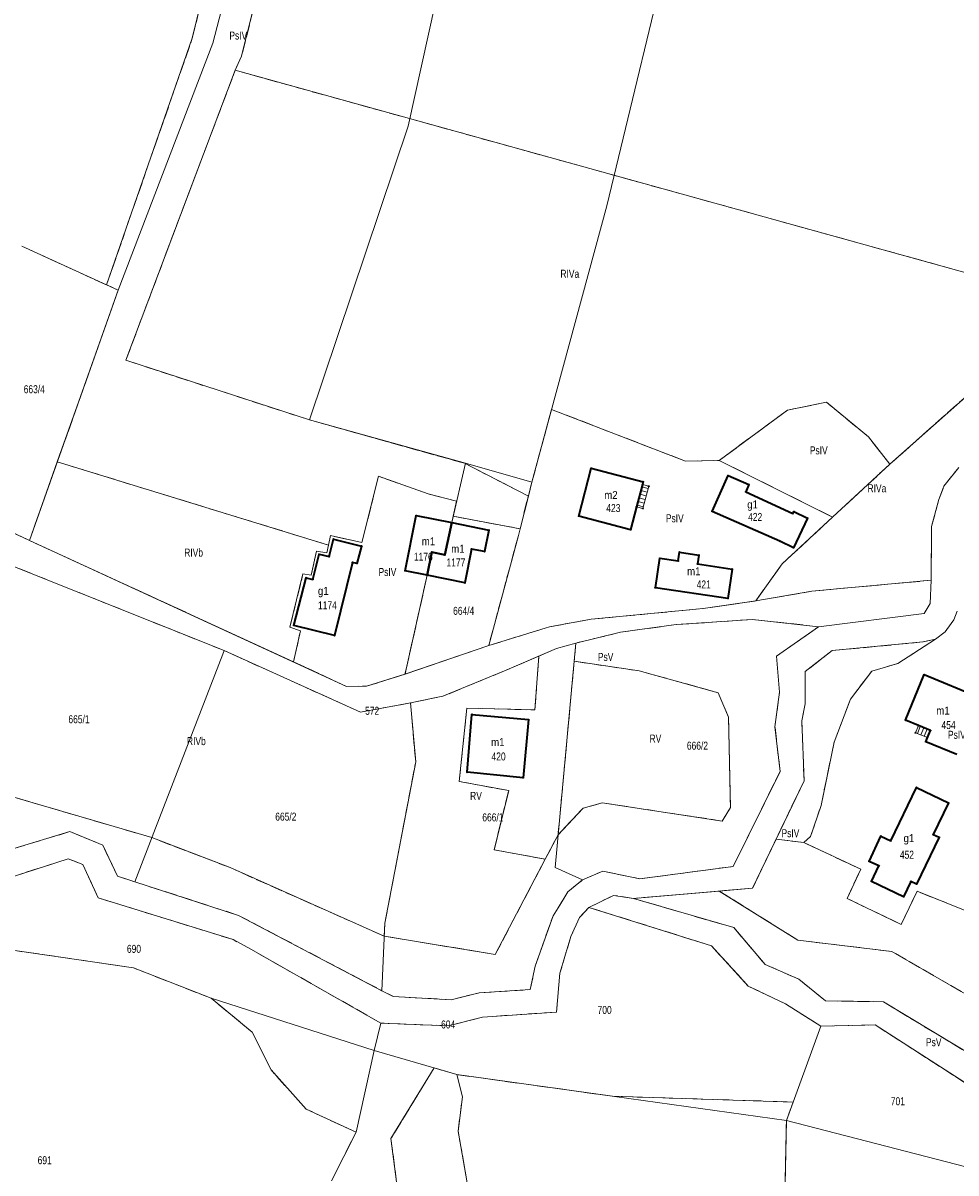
# Model space of a CAD drawing. Header units: metres. Extents: x 7496145 to 7500200, y 5498500 to 5502080.
# Tile 199 of 202: x 7499793 to 7499968, y 5501027 to 5501242. Entities that reach past the tile are written whole.
import ezdxf
from ezdxf.enums import TextEntityAlignment as Align

# ---------------------------------------------------------------- set-up
doc = ezdxf.new("R2010")
doc.units = ezdxf.units.M
doc.header["$MEASUREMENT"] = 0
for name, pattern in [('2.25_0.75', [3, 2.25, -0.75]), ('219-1000', [0]), ('egug-1000', [0])]:
    doc.linetypes.add(name, pattern=pattern)
doc.layers.get('0').update_dxf_attribs({"color": 2, "linetype": 'CONTINUOUS', "lineweight": 5})
for name, color, linetype in [('209-oznaczenie konturu klasyfikacyjnego', 7, 'CONTINUOUS'), ('211-numer działki ewidencyjnej', 7, 'CONTINUOUS'), ('217-kontur klasyfikacyjny', 7, 'CONTINUOUS'), ('218-kontur użytku gruntowego', 7, 'CONTINUOUS'), ('219-działka ewidencyjna', 7, 'CONTINUOUS'), ('312-budynek ewidencyjny', 7, 'CONTINUOUS'), ('312-oznaczenie budynku ewidencyjnego', 7, 'CONTINUOUS'), ('312-oznaczenie budynku ewidencyjnego-Atr117', 7, 'CONTINUOUS'), ('352-schody', 7, 'CONTINUOUS'), ('Punkt budynku', 7, 'CONTINUOUS')]:
    doc.layers.add(name, color=color, linetype=linetype)
doc.styles.get("Standard").update_dxf_attribs({"font": 'Working1250', "width": 0.75})

# ---------------------------------------------------------------- blocks, each defined once
blk = doc.blocks.new('PUNKTBUD')
at = {"color": 0}
blk.add_circle((0, 0), 0.09, dxfattribs=at)

msp = doc.modelspace()

# ---------------------------------------------------------------- linework, layer by layer
at = {"layer": '217-kontur klasyfikacyjny', "color": 3, "linetype": '2.25_0.75', "lineweight": 18, "flags": 128}
for points in [[(7499853.95, 5501314.59), (7499834.35, 5501235.99)], [(7499825.11, 5501239.37), (7499827.74, 5501250.15)], [(7499809.05, 5501193.17), (7499825.11, 5501239.37)], [(7499834.35, 5501235.99), (7499833.14, 5501233.37)], [(7499812.65, 5501179.03), (7499833.14, 5501233.37)], [(7499833.14, 5501233.37), (7499973.54, 5501194.48)], [(7499793.16, 5501200.41), (7499809.05, 5501193.17)], [(7499805.66, 5501176.44), (7499811.25, 5501192.17)], [(7499811.25, 5501192.17), (7499809.05, 5501193.17)], [(7499847.09, 5501167.84), (7499812.65, 5501179.03)], [(7499799.81, 5501159.99), (7499805.66, 5501176.44)], [(7499970.59, 5501172.64), (7499955.84, 5501159.56)], [(7499888.75, 5501156.21), (7499892.44, 5501169.82)], [(7499892.44, 5501169.82), (7499917.53, 5501160.12)], [(7499936.67, 5501169.7), (7499923.84, 5501160.25)], [(7499943.98, 5501171.15), (7499936.67, 5501169.7)], [(7499951.84, 5501164.66), (7499943.98, 5501171.15)], [(7499876.13, 5501159.72), (7499847.09, 5501167.84)], [(7499955.84, 5501159.56), (7499951.84, 5501164.66)], [(7499794.58, 5501145.28), (7499799.81, 5501159.99)], [(7499850.62, 5501144.39), (7499799.81, 5501159.99)], [(7499888.09, 5501153.58), (7499876.13, 5501159.72)], [(7499917.53, 5501160.12), (7499923.84, 5501160.25)], [(7499923.84, 5501160.25), (7499945.12, 5501149.63)], [(7499945.12, 5501149.63), (7499955.84, 5501159.56)], [(7499965.98, 5501155.45), (7499968.75, 5501158.96)], [(7499860.01, 5501157.28), (7499856.9, 5501144.89)], [(7499869.31, 5501154), (7499860.01, 5501157.28)], [(7499888.09, 5501153.58), (7499888.75, 5501156.21)], [(7499965, 5501152.93), (7499965.98, 5501155.45)], [(7499775.79, 5501154.14), (7499794.58, 5501145.28)], [(7499874.61, 5501152.63), (7499869.31, 5501154)], [(7499874, 5501149.8), (7499874.61, 5501152.63)], [(7499886.54, 5501147.45), (7499888.09, 5501153.58)], [(7499963.66, 5501147.9), (7499965, 5501152.93)], [(7499872.42, 5501142.55), (7499873.74, 5501148.6)], [(7499873.74, 5501148.6), (7499874, 5501149.8)], [(7499874, 5501149.8), (7499886.54, 5501147.45)], [(7499945.12, 5501149.63), (7499935.66, 5501140.86)], [(7499851.03, 5501146.16), (7499850.62, 5501144.39)], [(7499856.9, 5501144.89), (7499851.03, 5501146.16)], [(7499886.22, 5501146.19), (7499880.67, 5501125.56)], [(7499886.54, 5501147.45), (7499886.22, 5501146.19)], [(7499963.57, 5501137.8), (7499963.66, 5501147.9)], [(7499794.58, 5501145.28), (7499844.08, 5501122.49)], [(7499850.34, 5501142.95), (7499850.62, 5501144.39)], [(7499847.37, 5501138.73), (7499848.38, 5501143.24)], [(7499848.38, 5501143.24), (7499850.34, 5501142.95)], [(7499869.12, 5501138.74), (7499870.01, 5501143.07)], [(7499870.01, 5501143.07), (7499872.42, 5501142.55)], [(7499831.08, 5501124.62), (7499790.88, 5501140.7)], [(7499935.66, 5501140.86), (7499930.71, 5501133.94)], [(7499843.41, 5501129.01), (7499845.85, 5501138.98)], [(7499845.85, 5501138.98), (7499847.37, 5501138.73)], [(7499865.18, 5501121.11), (7499869.12, 5501138.74)], [(7499941.2, 5501135.75), (7499963.57, 5501137.8)], [(7499930.71, 5501133.94), (7499941.2, 5501135.75)], [(7499920.88, 5501132.5), (7499925.27, 5501133.14)], [(7499925.27, 5501133.14), (7499930.71, 5501133.94)], [(7499899.86, 5501130.48), (7499920.88, 5501132.5)], [(7499968.44, 5501132.02), (7499967.85, 5501130.36)], [(7499845.4, 5501128.35), (7499843.41, 5501129.01)], [(7499880.67, 5501125.56), (7499892.05, 5501129.07)], [(7499892.05, 5501129.07), (7499899.86, 5501130.48)], [(7499915.8, 5501129.48), (7499905.36, 5501128.06)], [(7499930.11, 5501130.46), (7499915.8, 5501129.48)], [(7499942.49, 5501129.1), (7499930.11, 5501130.46)], [(7499934.62, 5501123.58), (7499942.49, 5501129.1)], [(7499967.85, 5501130.36), (7499966.2, 5501128.16)], [(7499844.08, 5501122.49), (7499845.4, 5501128.35)], [(7499905.36, 5501128.06), (7499897.01, 5501126.03)], [(7499957.36, 5501122.23), (7499964.37, 5501126.74)], [(7499964.37, 5501126.74), (7499962.05, 5501126.23)], [(7499966.2, 5501128.16), (7499964.37, 5501126.74)], [(7499856.62, 5501113.09), (7499831.08, 5501124.62)], [(7499897.01, 5501126.03), (7499896.69, 5501122.61)], [(7499945.04, 5501124.61), (7499939.97, 5501120.72)], [(7499962.05, 5501126.23), (7499945.04, 5501124.61)], [(7499844.08, 5501122.49), (7499854.02, 5501117.92)], [(7499890.06, 5501123.58), (7499883.64, 5501120.81)], [(7499889.3, 5501113.49), (7499890.06, 5501123.58)], [(7499896.69, 5501122.61), (7499893.67, 5501090.12)], [(7499896.69, 5501122.61), (7499908.87, 5501120.82)], [(7499935.16, 5501116.84), (7499934.62, 5501123.58)], [(7499952.45, 5501120.76), (7499957.36, 5501122.23)], [(7499857.74, 5501117.93), (7499864.97, 5501120.17)], [(7499864.97, 5501120.17), (7499865.18, 5501121.11)], [(7499883.64, 5501120.81), (7499872.08, 5501116.07)], [(7499908.87, 5501120.82), (7499923.66, 5501116.73)], [(7499939.97, 5501120.72), (7499939.97, 5501114.66)], [(7499948.48, 5501115.54), (7499952.45, 5501120.76)], [(7499854.02, 5501117.92), (7499857.74, 5501117.93)], [(7499872.08, 5501116.07), (7499866.02, 5501114.81)], [(7499923.66, 5501116.73), (7499925.6, 5501112.16)], [(7499934.31, 5501110.34), (7499935.16, 5501116.84)], [(7499866.02, 5501114.81), (7499856.62, 5501113.09)], [(7499866.98, 5501103.79), (7499866.02, 5501114.81)], [(7499875.14, 5501100.1), (7499876.56, 5501113.86)], [(7499876.56, 5501113.86), (7499889.3, 5501113.49)], [(7499939.97, 5501114.66), (7499939.33, 5501111.45)], [(7499945.39, 5501107.48), (7499948.48, 5501115.54)], [(7499925.6, 5501112.16), (7499925.95, 5501095.23)], [(7499939.33, 5501111.45), (7499939.77, 5501100.22)], [(7499935.27, 5501101.99), (7499934.31, 5501110.34)], [(7499942.95, 5501095.56), (7499945.39, 5501107.48)], [(7499861.21, 5501073.51), (7499866.98, 5501103.79)], [(7499926.47, 5501084.16), (7499935.27, 5501101.99)], [(7499817.54, 5501089.57), (7499780.06, 5501100.54)], [(7499884.41, 5501098.38), (7499875.14, 5501100.1)], [(7499939.77, 5501100.22), (7499934.53, 5501089.3)], [(7499881.68, 5501087.28), (7499884.41, 5501098.38)], [(7499898.36, 5501095.07), (7499893.67, 5501090.12)], [(7499901.94, 5501096.1), (7499898.36, 5501095.07)], [(7499924.43, 5501092.67), (7499901.94, 5501096.1)], [(7499925.95, 5501095.23), (7499924.43, 5501092.67)], [(7499940.96, 5501089.79), (7499942.95, 5501095.56)], [(7499791.45, 5501087.47), (7499802.17, 5501090.69)], [(7499802.17, 5501090.69), (7499808.35, 5501088.14)], [(7499893.67, 5501090.12), (7499891.26, 5501085.53)], [(7499808.35, 5501088.14), (7499811.08, 5501082.35)], [(7499832.18, 5501083.94), (7499817.54, 5501089.57)], [(7499934.53, 5501089.3), (7499930.11, 5501080.1)], [(7499939.69, 5501088.65), (7499934.53, 5501089.3)], [(7499939.69, 5501088.65), (7499940.96, 5501089.79)], [(7499950.38, 5501083.64), (7499939.69, 5501088.65)], [(7499801.85, 5501085.6), (7499791.8, 5501082.36)], [(7499804.6, 5501084.52), (7499801.85, 5501085.6)], [(7499891.26, 5501085.53), (7499881.68, 5501087.28)], [(7499891.26, 5501085.53), (7499881.9, 5501067.67)], [(7499807.48, 5501078.29), (7499804.6, 5501084.52)], [(7499861.1, 5501071.09), (7499832.18, 5501083.94)], [(7499909.01, 5501081.84), (7499926.47, 5501084.16)], [(7499947.84, 5501078.16), (7499950.38, 5501083.64)], [(7499811.08, 5501082.35), (7499814.33, 5501081.3)], [(7499814.33, 5501081.3), (7499833.79, 5501075)], [(7499895.51, 5501079.42), (7499898.26, 5501081.64)], [(7499898.26, 5501081.64), (7499902.02, 5501083.27)], [(7499902.02, 5501083.27), (7499909.01, 5501081.84)], [(7499893.67, 5501076.44), (7499895.51, 5501079.42)], [(7499923.86, 5501079.56), (7499907.79, 5501078.17)], [(7499930.11, 5501080.1), (7499923.86, 5501079.56)], [(7499938.62, 5501070.34), (7499923.86, 5501079.56)], [(7499960.95, 5501079.51), (7499957.96, 5501073.3)], [(7499977.57, 5501072.87), (7499960.95, 5501079.51)], [(7499832.75, 5501070.46), (7499807.48, 5501078.29)], [(7499904.05, 5501078.75), (7499899.43, 5501076.5)], [(7499907.79, 5501078.17), (7499904.05, 5501078.75)], [(7499907.79, 5501078.17), (7499926.57, 5501072.7)], [(7499957.96, 5501073.3), (7499947.84, 5501078.16)], [(7499833.79, 5501075), (7499860.66, 5501060.88)], [(7499889.35, 5501065.49), (7499892.74, 5501074.93)], [(7499892.74, 5501074.93), (7499893.67, 5501076.44)], [(7499899.43, 5501076.5), (7499897.66, 5501074.59)], [(7499899.43, 5501076.5), (7499922.41, 5501069.29)], [(7499861.1, 5501071.09), (7499861.21, 5501073.51)], [(7499897.66, 5501074.59), (7499896.06, 5501071.02)], [(7499926.57, 5501072.7), (7499932.46, 5501065.82)], [(7499814.11, 5501065.16), (7499765.29, 5501072.28)], [(7499836.11, 5501068.64), (7499832.75, 5501070.46)], [(7499881.9, 5501067.67), (7499861.1, 5501071.09)], [(7499896.06, 5501071.02), (7499894.02, 5501064.19)], [(7499860.43, 5501054.81), (7499836.11, 5501068.64)], [(7499922.41, 5501069.29), (7499929.29, 5501061.76)], [(7499956.19, 5501068.23), (7499938.62, 5501070.34)], [(7499974.41, 5501057.72), (7499956.19, 5501068.23)], [(7499828.64, 5501059.46), (7499814.11, 5501065.16)], [(7499888.46, 5501061.09), (7499889.35, 5501065.49)], [(7499894.02, 5501064.19), (7499893.35, 5501056.87)], [(7499932.46, 5501065.82), (7499938.76, 5501063.03)], [(7499938.76, 5501063.03), (7499943.77, 5501058.99)], [(7499860.66, 5501060.88), (7499862.78, 5501059.8)], [(7499862.78, 5501059.8), (7499873.6, 5501059.19)], [(7499873.6, 5501059.19), (7499878.88, 5501060.45)], [(7499878.88, 5501060.45), (7499888.46, 5501061.09)], [(7499929.29, 5501061.76), (7499936.28, 5501058.4)], [(7499836.35, 5501053.13), (7499828.64, 5501059.46)], [(7499936.28, 5501058.4), (7499942.9, 5501054.23)], [(7499943.77, 5501058.99), (7499954.64, 5501058.79)], [(7499954.64, 5501058.79), (7499972.86, 5501047.77)], [(7499879.48, 5501055.94), (7499873.08, 5501054.3)], [(7499893.35, 5501056.87), (7499879.48, 5501055.94)], [(7499873.08, 5501054.3), (7499860.43, 5501054.81)], [(7499942.9, 5501054.23), (7499953.08, 5501054.48)], [(7499953.08, 5501054.48), (7499973.19, 5501041.53)], [(7499839.88, 5501046.03), (7499836.35, 5501053.13)], [(7499846.48, 5501038.68), (7499839.88, 5501046.03)], [(7499870.44, 5501046.4), (7499862.34, 5501033.18)], [(7499874.69, 5501045.17), (7499870.44, 5501046.4)], [(7499875.73, 5501041.01), (7499874.69, 5501045.17)], [(7499903.88, 5501041.09), (7499874.69, 5501045.17)], [(7499874.94, 5501034.54), (7499875.73, 5501041.01)], [(7499937.72, 5501040.02), (7499903.88, 5501041.09)], [(7499855.81, 5501034.38), (7499846.48, 5501038.68)], [(7499936.45, 5501036.54), (7499937.72, 5501040.02)], [(7499936.19, 5501024.56), (7499936.45, 5501036.54)], [(7499851.22, 5501025.22), (7499855.81, 5501034.38)], [(7499876.63, 5501024.86), (7499874.94, 5501034.54)], [(7499862.34, 5501033.18), (7499865.64, 5501007.86)]]:
    msp.add_lwpolyline(points, dxfattribs=at)
at = {"layer": '218-kontur użytku gruntowego', "color": 3, "linetype": 'egug-1000', "lineweight": 18, "flags": 128}
for points in [[(7499853.95, 5501314.59), (7499834.35, 5501235.99)], [(7499825.11, 5501239.37), (7499827.74, 5501250.15)], [(7499809.05, 5501193.17), (7499825.11, 5501239.37)], [(7499834.35, 5501235.99), (7499833.14, 5501233.37)], [(7499812.65, 5501179.03), (7499833.14, 5501233.37)], [(7499833.14, 5501233.37), (7499973.54, 5501194.48)], [(7499793.16, 5501200.41), (7499809.05, 5501193.17)], [(7499805.66, 5501176.44), (7499811.25, 5501192.17)], [(7499811.25, 5501192.17), (7499809.05, 5501193.17)], [(7499847.09, 5501167.84), (7499812.65, 5501179.03)], [(7499799.81, 5501159.99), (7499805.66, 5501176.44)], [(7499970.59, 5501172.64), (7499955.84, 5501159.56)], [(7499888.75, 5501156.21), (7499892.44, 5501169.82)], [(7499892.44, 5501169.82), (7499917.53, 5501160.12)], [(7499936.67, 5501169.7), (7499923.84, 5501160.25)], [(7499943.98, 5501171.15), (7499936.67, 5501169.7)], [(7499951.84, 5501164.66), (7499943.98, 5501171.15)], [(7499876.13, 5501159.72), (7499847.09, 5501167.84)], [(7499955.84, 5501159.56), (7499951.84, 5501164.66)], [(7499794.58, 5501145.28), (7499799.81, 5501159.99)], [(7499850.62, 5501144.39), (7499799.81, 5501159.99)], [(7499888.09, 5501153.58), (7499876.13, 5501159.72)], [(7499917.53, 5501160.12), (7499923.84, 5501160.25)], [(7499923.84, 5501160.25), (7499945.12, 5501149.63)], [(7499945.12, 5501149.63), (7499955.84, 5501159.56)], [(7499965.98, 5501155.45), (7499968.75, 5501158.96)], [(7499860.01, 5501157.28), (7499856.9, 5501144.89)], [(7499869.31, 5501154), (7499860.01, 5501157.28)], [(7499888.09, 5501153.58), (7499888.75, 5501156.21)], [(7499965, 5501152.93), (7499965.98, 5501155.45)], [(7499775.79, 5501154.14), (7499794.58, 5501145.28)], [(7499874.61, 5501152.63), (7499869.31, 5501154)], [(7499874, 5501149.8), (7499874.61, 5501152.63)], [(7499886.54, 5501147.45), (7499888.09, 5501153.58)], [(7499963.66, 5501147.9), (7499965, 5501152.93)], [(7499872.42, 5501142.55), (7499873.74, 5501148.6)], [(7499873.74, 5501148.6), (7499874, 5501149.8)], [(7499874, 5501149.8), (7499886.54, 5501147.45)], [(7499945.12, 5501149.63), (7499935.66, 5501140.86)], [(7499851.03, 5501146.16), (7499850.62, 5501144.39)], [(7499856.9, 5501144.89), (7499851.03, 5501146.16)], [(7499880.67, 5501125.56), (7499886.22, 5501146.19)], [(7499886.22, 5501146.19), (7499886.54, 5501147.45)], [(7499963.57, 5501137.8), (7499963.66, 5501147.9)], [(7499794.58, 5501145.28), (7499844.08, 5501122.49)], [(7499850.34, 5501142.95), (7499850.62, 5501144.39)], [(7499847.37, 5501138.73), (7499848.38, 5501143.24)], [(7499848.38, 5501143.24), (7499850.34, 5501142.95)], [(7499869.12, 5501138.74), (7499870.01, 5501143.07)], [(7499870.01, 5501143.07), (7499872.42, 5501142.55)], [(7499831.08, 5501124.62), (7499790.88, 5501140.7)], [(7499935.66, 5501140.86), (7499930.71, 5501133.94)], [(7499843.41, 5501129.01), (7499845.85, 5501138.98)], [(7499845.85, 5501138.98), (7499847.37, 5501138.73)], [(7499865.18, 5501121.11), (7499869.12, 5501138.74)], [(7499941.2, 5501135.75), (7499963.57, 5501137.8)], [(7499963.57, 5501137.8), (7499963.41, 5501133.47)], [(7499930.71, 5501133.94), (7499941.2, 5501135.75)], [(7499920.88, 5501132.5), (7499925.27, 5501133.14)], [(7499925.27, 5501133.14), (7499930.71, 5501133.94)], [(7499963.41, 5501133.47), (7499962.25, 5501131.59)], [(7499899.86, 5501130.48), (7499920.88, 5501132.5)], [(7499962.25, 5501131.59), (7499942.49, 5501129.1)], [(7499968.44, 5501132.02), (7499967.85, 5501130.36)], [(7499845.4, 5501128.35), (7499843.41, 5501129.01)], [(7499880.67, 5501125.56), (7499892.05, 5501129.07)], [(7499892.05, 5501129.07), (7499899.86, 5501130.48)], [(7499915.8, 5501129.48), (7499905.36, 5501128.06)], [(7499930.11, 5501130.46), (7499915.8, 5501129.48)], [(7499942.49, 5501129.1), (7499930.11, 5501130.46)], [(7499934.62, 5501123.58), (7499942.49, 5501129.1)], [(7499967.85, 5501130.36), (7499966.2, 5501128.16)], [(7499844.08, 5501122.49), (7499845.4, 5501128.35)], [(7499905.36, 5501128.06), (7499897.01, 5501126.03)], [(7499957.36, 5501122.23), (7499964.37, 5501126.74)], [(7499964.37, 5501126.74), (7499962.05, 5501126.23)], [(7499966.2, 5501128.16), (7499964.37, 5501126.74)], [(7499856.62, 5501113.09), (7499831.08, 5501124.62)], [(7499864.97, 5501120.17), (7499880.67, 5501125.56)], [(7499893.36, 5501125), (7499890.06, 5501123.58)], [(7499897.01, 5501126.03), (7499893.36, 5501125)], [(7499897.01, 5501126.03), (7499896.69, 5501122.61)], [(7499945.04, 5501124.61), (7499939.97, 5501120.72)], [(7499962.05, 5501126.23), (7499945.04, 5501124.61)], [(7499844.08, 5501122.49), (7499854.02, 5501117.92)], [(7499890.06, 5501123.58), (7499883.64, 5501120.81)], [(7499889.3, 5501113.49), (7499890.06, 5501123.58)], [(7499893.67, 5501090.12), (7499896.69, 5501122.61)], [(7499896.69, 5501122.61), (7499908.87, 5501120.82)], [(7499935.16, 5501116.84), (7499934.62, 5501123.58)], [(7499952.45, 5501120.76), (7499957.36, 5501122.23)], [(7499857.74, 5501117.93), (7499864.97, 5501120.17)], [(7499864.97, 5501120.17), (7499865.18, 5501121.11)], [(7499883.64, 5501120.81), (7499872.08, 5501116.07)], [(7499908.87, 5501120.82), (7499923.66, 5501116.73)], [(7499939.97, 5501120.72), (7499939.97, 5501114.66)], [(7499948.48, 5501115.54), (7499952.45, 5501120.76)], [(7499854.02, 5501117.92), (7499857.74, 5501117.93)], [(7499872.08, 5501116.07), (7499866.02, 5501114.81)], [(7499923.66, 5501116.73), (7499925.6, 5501112.16)], [(7499934.31, 5501110.34), (7499935.16, 5501116.84)], [(7499866.02, 5501114.81), (7499856.62, 5501113.09)], [(7499866.98, 5501103.79), (7499866.02, 5501114.81)], [(7499875.14, 5501100.1), (7499876.56, 5501113.86)], [(7499876.56, 5501113.86), (7499889.3, 5501113.49)], [(7499939.97, 5501114.66), (7499939.33, 5501111.45)], [(7499945.39, 5501107.48), (7499948.48, 5501115.54)], [(7499925.6, 5501112.16), (7499925.95, 5501095.23)], [(7499939.33, 5501111.45), (7499939.77, 5501100.22)], [(7499935.27, 5501101.99), (7499934.31, 5501110.34)], [(7499942.95, 5501095.56), (7499945.39, 5501107.48)], [(7499861.21, 5501073.51), (7499866.98, 5501103.79)], [(7499926.47, 5501084.16), (7499935.27, 5501101.99)], [(7499817.54, 5501089.57), (7499780.06, 5501100.54)], [(7499884.41, 5501098.38), (7499875.14, 5501100.1)], [(7499939.77, 5501100.22), (7499934.53, 5501089.3)], [(7499881.68, 5501087.28), (7499884.41, 5501098.38)], [(7499898.36, 5501095.07), (7499893.67, 5501090.12)], [(7499901.94, 5501096.1), (7499898.36, 5501095.07)], [(7499924.43, 5501092.67), (7499901.94, 5501096.1)], [(7499925.95, 5501095.23), (7499924.43, 5501092.67)], [(7499940.96, 5501089.79), (7499942.95, 5501095.56)], [(7499791.45, 5501087.47), (7499802.17, 5501090.69)], [(7499802.17, 5501090.69), (7499808.35, 5501088.14)], [(7499893.67, 5501090.12), (7499891.26, 5501085.53)], [(7499808.35, 5501088.14), (7499811.08, 5501082.35)], [(7499832.18, 5501083.94), (7499817.54, 5501089.57)], [(7499934.53, 5501089.3), (7499930.11, 5501080.1)], [(7499939.69, 5501088.65), (7499934.53, 5501089.3)], [(7499939.69, 5501088.65), (7499940.96, 5501089.79)], [(7499950.38, 5501083.64), (7499939.69, 5501088.65)], [(7499791.8, 5501082.36), (7499801.85, 5501085.6)], [(7499801.85, 5501085.6), (7499804.6, 5501084.52)], [(7499891.26, 5501085.53), (7499881.68, 5501087.28)], [(7499891.26, 5501085.53), (7499881.9, 5501067.67)], [(7499804.6, 5501084.52), (7499807.48, 5501078.29)], [(7499861.1, 5501071.09), (7499832.18, 5501083.94)], [(7499909.01, 5501081.84), (7499926.47, 5501084.16)], [(7499947.84, 5501078.16), (7499950.38, 5501083.64)], [(7499811.08, 5501082.35), (7499814.33, 5501081.3)], [(7499814.33, 5501081.3), (7499833.79, 5501075)], [(7499895.51, 5501079.42), (7499898.26, 5501081.64)], [(7499898.26, 5501081.64), (7499902.02, 5501083.27)], [(7499902.02, 5501083.27), (7499909.01, 5501081.84)], [(7499893.67, 5501076.44), (7499895.51, 5501079.42)], [(7499923.86, 5501079.56), (7499907.79, 5501078.17)], [(7499930.11, 5501080.1), (7499923.86, 5501079.56)], [(7499938.62, 5501070.34), (7499923.86, 5501079.56)], [(7499960.95, 5501079.51), (7499957.96, 5501073.3)], [(7499977.57, 5501072.87), (7499960.95, 5501079.51)], [(7499807.48, 5501078.29), (7499832.75, 5501070.46)], [(7499904.05, 5501078.75), (7499899.43, 5501076.5)], [(7499907.79, 5501078.17), (7499904.05, 5501078.75)], [(7499907.79, 5501078.17), (7499926.57, 5501072.7)], [(7499957.96, 5501073.3), (7499947.84, 5501078.16)], [(7499833.79, 5501075), (7499860.66, 5501060.88)], [(7499889.35, 5501065.49), (7499892.74, 5501074.93)], [(7499892.74, 5501074.93), (7499893.67, 5501076.44)], [(7499897.66, 5501074.59), (7499899.43, 5501076.5)], [(7499899.43, 5501076.5), (7499922.41, 5501069.29)], [(7499861.1, 5501071.09), (7499861.21, 5501073.51)], [(7499896.06, 5501071.02), (7499897.66, 5501074.59)], [(7499926.57, 5501072.7), (7499932.46, 5501065.82)], [(7499814.11, 5501065.16), (7499765.29, 5501072.28)], [(7499832.75, 5501070.46), (7499836.11, 5501068.64)], [(7499881.9, 5501067.67), (7499861.1, 5501071.09)], [(7499894.02, 5501064.19), (7499896.06, 5501071.02)], [(7499836.11, 5501068.64), (7499860.43, 5501054.81)], [(7499922.41, 5501069.29), (7499929.29, 5501061.76)], [(7499956.19, 5501068.23), (7499938.62, 5501070.34)], [(7499974.41, 5501057.72), (7499956.19, 5501068.23)], [(7499828.64, 5501059.46), (7499814.11, 5501065.16)], [(7499888.46, 5501061.09), (7499889.35, 5501065.49)], [(7499893.35, 5501056.87), (7499894.02, 5501064.19)], [(7499932.46, 5501065.82), (7499938.76, 5501063.03)], [(7499938.76, 5501063.03), (7499943.77, 5501058.99)], [(7499860.66, 5501060.88), (7499862.78, 5501059.8)], [(7499862.78, 5501059.8), (7499873.6, 5501059.19)], [(7499873.6, 5501059.19), (7499878.88, 5501060.45)], [(7499878.88, 5501060.45), (7499888.46, 5501061.09)], [(7499929.29, 5501061.76), (7499936.28, 5501058.4)], [(7499836.35, 5501053.13), (7499828.64, 5501059.46)], [(7499936.28, 5501058.4), (7499942.9, 5501054.23)], [(7499943.77, 5501058.99), (7499954.64, 5501058.79)], [(7499954.64, 5501058.79), (7499972.86, 5501047.77)], [(7499873.08, 5501054.3), (7499879.48, 5501055.94)], [(7499879.48, 5501055.94), (7499893.35, 5501056.87)], [(7499860.43, 5501054.81), (7499873.08, 5501054.3)], [(7499942.9, 5501054.23), (7499953.08, 5501054.48)], [(7499953.08, 5501054.48), (7499973.19, 5501041.53)], [(7499839.88, 5501046.03), (7499836.35, 5501053.13)], [(7499846.48, 5501038.68), (7499839.88, 5501046.03)], [(7499870.44, 5501046.4), (7499862.34, 5501033.18)], [(7499874.69, 5501045.17), (7499870.44, 5501046.4)], [(7499875.73, 5501041.01), (7499874.69, 5501045.17)], [(7499903.88, 5501041.09), (7499874.69, 5501045.17)], [(7499874.94, 5501034.54), (7499875.73, 5501041.01)], [(7499937.72, 5501040.02), (7499903.88, 5501041.09)], [(7499855.81, 5501034.38), (7499846.48, 5501038.68)], [(7499936.45, 5501036.54), (7499937.72, 5501040.02)], [(7499936.19, 5501024.56), (7499936.45, 5501036.54)], [(7499851.22, 5501025.22), (7499855.81, 5501034.38)], [(7499876.63, 5501024.86), (7499874.94, 5501034.54)], [(7499862.34, 5501033.18), (7499865.64, 5501007.86)]]:
    msp.add_lwpolyline(points, dxfattribs=at)
at = {"layer": '219-działka ewidencyjna', "color": 3, "linetype": '219-1000', "lineweight": 18, "flags": 128}
for points in [[(7499828.97, 5501238.45), (7499856.91, 5501345.83)], [(7499865.58, 5501222.92), (7499890.81, 5501337.16)], [(7499916, 5501262.62), (7499902.83, 5501207.96)], [(7499811.25, 5501192.17), (7499828.97, 5501238.45)], [(7499847.09, 5501167.84), (7499865.58, 5501222.92)], [(7499888.75, 5501156.21), (7499902.83, 5501207.96)], [(7499793.16, 5501200.41), (7499811.25, 5501192.17)], [(7499794.58, 5501145.28), (7499811.25, 5501192.17)], [(7499847.09, 5501167.84), (7499876.29, 5501159.74)], [(7499873.74, 5501148.6), (7499876.29, 5501159.74)], [(7499876.29, 5501159.74), (7499888.75, 5501156.21)], [(7499965.98, 5501155.45), (7499968.75, 5501158.96)], [(7499886.22, 5501146.19), (7499888.75, 5501156.21)], [(7499965, 5501152.93), (7499965.98, 5501155.45)], [(7499775.79, 5501154.14), (7499794.58, 5501145.28)], [(7499963.66, 5501147.9), (7499965, 5501152.93)], [(7499872.42, 5501142.55), (7499873.74, 5501148.6)], [(7499880.67, 5501125.56), (7499886.22, 5501146.19)], [(7499963.66, 5501147.9), (7499963.57, 5501137.8)], [(7499794.58, 5501145.28), (7499854.02, 5501117.92)], [(7499869.12, 5501138.74), (7499870.01, 5501143.07)], [(7499870.01, 5501143.07), (7499872.42, 5501142.55)], [(7499790.88, 5501140.7), (7499831.08, 5501124.62)], [(7499869.12, 5501138.74), (7499865.19, 5501121.12)], [(7499941.2, 5501135.75), (7499963.57, 5501137.8)], [(7499963.41, 5501133.47), (7499963.57, 5501137.8)], [(7499930.71, 5501133.94), (7499941.2, 5501135.75)], [(7499920.88, 5501132.5), (7499930.71, 5501133.94)], [(7499962.25, 5501131.59), (7499963.41, 5501133.47)], [(7499920.88, 5501132.5), (7499899.86, 5501130.48)], [(7499962.25, 5501131.59), (7499942.49, 5501129.1)], [(7499967.85, 5501130.36), (7499968.44, 5501132.02)], [(7499892.05, 5501129.07), (7499880.67, 5501125.56)], [(7499892.05, 5501129.07), (7499899.86, 5501130.48)], [(7499905.36, 5501128.06), (7499915.8, 5501129.48)], [(7499915.8, 5501129.48), (7499930.11, 5501130.46)], [(7499930.11, 5501130.46), (7499942.49, 5501129.1)], [(7499934.62, 5501123.58), (7499942.49, 5501129.1)], [(7499966.2, 5501128.16), (7499967.85, 5501130.36)], [(7499905.36, 5501128.06), (7499897.01, 5501126.03)], [(7499962.05, 5501126.23), (7499964.37, 5501126.74)], [(7499964.37, 5501126.74), (7499966.2, 5501128.16)], [(7499830.82, 5501123.93), (7499831.08, 5501124.62)], [(7499831.08, 5501124.62), (7499856.62, 5501113.09)], [(7499864.98, 5501120.19), (7499880.67, 5501125.56)], [(7499883.64, 5501120.81), (7499893.36, 5501125)], [(7499893.1, 5501083.96), (7499897.01, 5501126.03)], [(7499893.36, 5501125), (7499897.01, 5501126.03)], [(7499939.97, 5501120.72), (7499945.04, 5501124.61)], [(7499962.05, 5501126.23), (7499945.04, 5501124.61)], [(7499818.21, 5501091.31), (7499830.82, 5501123.93)], [(7499934.62, 5501123.58), (7499935.16, 5501116.84)], [(7499857.74, 5501117.93), (7499864.98, 5501120.19)], [(7499864.98, 5501120.19), (7499865.19, 5501121.12)], [(7499872.08, 5501116.07), (7499883.64, 5501120.81)], [(7499939.97, 5501114.66), (7499939.97, 5501120.72)], [(7499854.02, 5501117.92), (7499857.74, 5501117.93)], [(7499866.02, 5501114.81), (7499872.08, 5501116.07)], [(7499935.16, 5501116.84), (7499934.31, 5501110.34)], [(7499856.62, 5501113.09), (7499866.02, 5501114.81)], [(7499866.02, 5501114.81), (7499866.98, 5501103.79)], [(7499939.33, 5501111.45), (7499939.97, 5501114.66)], [(7499939.33, 5501111.45), (7499939.77, 5501100.22)], [(7499935.27, 5501101.99), (7499934.31, 5501110.34)], [(7499861.21, 5501073.51), (7499866.98, 5501103.79)], [(7499935.27, 5501101.99), (7499926.47, 5501084.16)], [(7499930.11, 5501080.1), (7499939.77, 5501100.22)], [(7499791.45, 5501087.47), (7499802.17, 5501090.69)], [(7499802.17, 5501090.69), (7499808.35, 5501088.14)], [(7499814.33, 5501081.3), (7499818.21, 5501091.31)], [(7499808.35, 5501088.14), (7499811.08, 5501082.35)], [(7499791.8, 5501082.36), (7499801.85, 5501085.6)], [(7499801.85, 5501085.6), (7499804.6, 5501084.52)], [(7499804.6, 5501084.52), (7499807.48, 5501078.29)], [(7499898.26, 5501081.64), (7499893.1, 5501083.96)], [(7499909.01, 5501081.84), (7499926.47, 5501084.16)], [(7499811.08, 5501082.35), (7499814.33, 5501081.3)], [(7499814.33, 5501081.3), (7499833.79, 5501075)], [(7499895.51, 5501079.42), (7499898.26, 5501081.64)], [(7499898.26, 5501081.64), (7499902.02, 5501083.27)], [(7499902.02, 5501083.27), (7499909.01, 5501081.84)], [(7499893.67, 5501076.44), (7499895.51, 5501079.42)], [(7499907.79, 5501078.17), (7499930.11, 5501080.1)], [(7499807.48, 5501078.29), (7499832.75, 5501070.46)], [(7499904.05, 5501078.75), (7499899.43, 5501076.5)], [(7499904.05, 5501078.75), (7499907.79, 5501078.17)], [(7499907.79, 5501078.17), (7499926.57, 5501072.7)], [(7499833.79, 5501075), (7499860.66, 5501060.88)], [(7499889.35, 5501065.49), (7499892.74, 5501074.93)], [(7499892.74, 5501074.93), (7499893.67, 5501076.44)], [(7499897.66, 5501074.59), (7499899.43, 5501076.5)], [(7499899.43, 5501076.5), (7499922.41, 5501069.29)], [(7499860.66, 5501060.88), (7499861.21, 5501073.51)], [(7499896.06, 5501071.02), (7499897.66, 5501074.59)], [(7499926.57, 5501072.7), (7499932.46, 5501065.82)], [(7499765.29, 5501072.28), (7499814.11, 5501065.16)], [(7499832.75, 5501070.46), (7499836.11, 5501068.64)], [(7499894.02, 5501064.19), (7499896.06, 5501071.02)], [(7499836.11, 5501068.64), (7499860.43, 5501054.81)], [(7499929.29, 5501061.76), (7499922.41, 5501069.29)], [(7499814.11, 5501065.16), (7499828.64, 5501059.46)], [(7499888.46, 5501061.09), (7499889.35, 5501065.49)], [(7499893.35, 5501056.87), (7499894.02, 5501064.19)], [(7499932.46, 5501065.82), (7499938.76, 5501063.03)], [(7499938.76, 5501063.03), (7499943.77, 5501058.99)], [(7499862.78, 5501059.8), (7499860.66, 5501060.88)], [(7499862.78, 5501059.8), (7499873.6, 5501059.19)], [(7499873.6, 5501059.19), (7499878.88, 5501060.45)], [(7499878.88, 5501060.45), (7499888.46, 5501061.09)], [(7499929.29, 5501061.76), (7499936.28, 5501058.4)], [(7499828.64, 5501059.46), (7499859.21, 5501049.66)], [(7499936.28, 5501058.4), (7499942.9, 5501054.23)], [(7499943.77, 5501058.99), (7499954.64, 5501058.79)], [(7499954.64, 5501058.79), (7499972.86, 5501047.77)], [(7499873.08, 5501054.3), (7499879.48, 5501055.94)], [(7499879.48, 5501055.94), (7499893.35, 5501056.87)], [(7499859.21, 5501049.66), (7499860.43, 5501054.81)], [(7499873.08, 5501054.3), (7499860.43, 5501054.81)], [(7499936.45, 5501036.54), (7499942.9, 5501054.23)], [(7499953.08, 5501054.48), (7499942.9, 5501054.23)], [(7499953.08, 5501054.48), (7499973.19, 5501041.53)], [(7499855.81, 5501034.38), (7499859.21, 5501049.66)], [(7499859.21, 5501049.66), (7499874.69, 5501045.17)], [(7499874.69, 5501045.17), (7499936.45, 5501036.54)], [(7499936.19, 5501024.56), (7499936.45, 5501036.54)], [(7499972.04, 5501027.34), (7499936.45, 5501036.54)], [(7499855.81, 5501034.38), (7499851.22, 5501025.22)]]:
    msp.add_lwpolyline(points, dxfattribs=at)
at = {"layer": '312-budynek ewidencyjny', "color": 7, "linetype": 'Continuous', "lineweight": 35, "flags": 128}
for points in [[(7499897.53, 5501149.84), (7499899.88, 5501158.8)], [(7499899.88, 5501158.8), (7499909.6, 5501156.25)], [(7499922.55, 5501150.7), (7499925.51, 5501157.41)], [(7499925.51, 5501157.41), (7499929.44, 5501155.72)], [(7499909.46, 5501155.72), (7499908.37, 5501151.56)], [(7499909.6, 5501156.25), (7499909.46, 5501155.72)], [(7499929.44, 5501155.72), (7499928.85, 5501154.38)], [(7499928.85, 5501154.38), (7499937.67, 5501150.29)], [(7499908.37, 5501151.56), (7499907.24, 5501147.25)], [(7499935.2, 5501145.1), (7499922.55, 5501150.7)], [(7499937.67, 5501150.29), (7499937.87, 5501150.67)], [(7499937.87, 5501150.67), (7499940.43, 5501149.46)], [(7499864.99, 5501139.57), (7499867.09, 5501149.93)], [(7499867.09, 5501149.93), (7499873.74, 5501148.6)], [(7499873.74, 5501148.6), (7499872.42, 5501142.55)], [(7499872.42, 5501142.55), (7499873.74, 5501148.6)], [(7499873.74, 5501148.6), (7499880.66, 5501147.2)], [(7499907.24, 5501147.25), (7499897.53, 5501149.84)], [(7499940.43, 5501149.46), (7499937.77, 5501143.88)], [(7499880.66, 5501147.2), (7499879.86, 5501143.18)], [(7499850.77, 5501142.23), (7499851.57, 5501145.53)], [(7499851.57, 5501145.53), (7499856.84, 5501144.22)], [(7499856.84, 5501144.22), (7499855.96, 5501140.96)], [(7499937.77, 5501143.88), (7499935.2, 5501145.1)], [(7499847.68, 5501137.94), (7499848.87, 5501142.67)], [(7499848.87, 5501142.67), (7499850.77, 5501142.23)], [(7499870.01, 5501143.07), (7499869.12, 5501138.74)], [(7499869.12, 5501138.74), (7499870.01, 5501143.07)], [(7499872.42, 5501142.55), (7499870.01, 5501143.07)], [(7499870.01, 5501143.07), (7499872.42, 5501142.55)], [(7499877.44, 5501143.64), (7499876.18, 5501137.3)], [(7499879.86, 5501143.18), (7499877.44, 5501143.64)], [(7499911.89, 5501136.39), (7499912.73, 5501141.93)], [(7499912.73, 5501141.93), (7499916.15, 5501141.41)], [(7499916.15, 5501141.41), (7499916.41, 5501143.07)], [(7499916.41, 5501143.07), (7499920.02, 5501142.53)], [(7499920.02, 5501142.53), (7499919.77, 5501140.87)], [(7499855.16, 5501141.15), (7499851.75, 5501127.44)], [(7499855.96, 5501140.96), (7499855.16, 5501141.15)], [(7499869.12, 5501138.74), (7499864.99, 5501139.57)], [(7499919.77, 5501140.87), (7499926.3, 5501139.9)], [(7499926.3, 5501139.9), (7499925.48, 5501134.38)], [(7499844.15, 5501129.33), (7499846.44, 5501138.27)], [(7499846.44, 5501138.27), (7499847.68, 5501137.94)], [(7499876.18, 5501137.3), (7499869.12, 5501138.74)], [(7499925.48, 5501134.38), (7499911.89, 5501136.39)], [(7499851.75, 5501127.44), (7499844.15, 5501129.33)], [(7499958.76, 5501111.56), (7499962.27, 5501120.11)], [(7499962.27, 5501120.11), (7499972.81, 5501115.78)], [(7499876.61, 5501101.81), (7499877.53, 5501112.66)], [(7499877.53, 5501112.66), (7499888.12, 5501111.68)], [(7499888.12, 5501111.68), (7499887.1, 5501100.77)], [(7499961.22, 5501110.55), (7499958.76, 5501111.56)], [(7499963.44, 5501109.64), (7499961.22, 5501110.55)], [(7499962.9, 5501108.31), (7499963.44, 5501109.64)], [(7499962.6, 5501107.54), (7499962.9, 5501108.31)], [(7499968.4, 5501105.12), (7499962.6, 5501107.54)], [(7499887.1, 5501100.77), (7499876.61, 5501101.81)], [(7499956.04, 5501088.97), (7499960.82, 5501098.97)], [(7499960.82, 5501098.97), (7499966.83, 5501096.09)], [(7499966.83, 5501096.09), (7499963.93, 5501090.18)], [(7499951.98, 5501085.12), (7499954.17, 5501089.86)], [(7499954.17, 5501089.86), (7499956.04, 5501088.97)], [(7499963.93, 5501090.18), (7499965.05, 5501089.64)], [(7499965.05, 5501089.64), (7499960.85, 5501080.87)], [(7499953.79, 5501084.25), (7499951.98, 5501085.12)], [(7499952.4, 5501081.35), (7499953.79, 5501084.25)], [(7499958.41, 5501078.47), (7499952.4, 5501081.35)], [(7499959.8, 5501081.37), (7499958.41, 5501078.47)], [(7499960.85, 5501080.87), (7499959.8, 5501081.37)]]:
    msp.add_lwpolyline(points, dxfattribs=at)
at = {"layer": '352-schody', "color": 7, "linetype": 'Continuous', "lineweight": 18, "flags": 128}
for points in [[(7499908.37, 5501151.56), (7499909.46, 5501155.72), (7499910.64, 5501155.41), (7499909.55, 5501151.25)], [(7499908.37, 5501151.56), (7499909.46, 5501155.72), (7499910.64, 5501155.41), (7499909.55, 5501151.25)], [(7499961.22, 5501110.55), (7499963.44, 5501109.64), (7499962.9, 5501108.31), (7499960.63, 5501109.23)], [(7499961.22, 5501110.55), (7499963.44, 5501109.64), (7499962.9, 5501108.31), (7499960.63, 5501109.23)]]:
    msp.add_lwpolyline(points, close=True, dxfattribs=at)
for points in [[(7499910.35, 5501154.3), (7499909.17, 5501154.61)], [(7499910.53, 5501154.97), (7499909.35, 5501155.28)], [(7499909.82, 5501152.27), (7499908.64, 5501152.58)], [(7499909.99, 5501152.94), (7499908.81, 5501153.25)], [(7499910.17, 5501153.62), (7499908.99, 5501153.93)], [(7499909.64, 5501151.59), (7499908.46, 5501151.9)], [(7499961, 5501109.08), (7499961.54, 5501110.42)], [(7499961.64, 5501108.82), (7499962.19, 5501110.15)], [(7499962.29, 5501108.56), (7499962.84, 5501109.89)]]:
    msp.add_lwpolyline(points, dxfattribs=at)

# ---------------------------------------------------------------- block references
at = {"layer": 'Punkt budynku', "color": 5, "linetype": 'Continuous', "lineweight": 13}
for p in [(7499899.88, 5501158.8), (7499925.51, 5501157.41), (7499909.46, 5501155.72), (7499909.6, 5501156.25), (7499910.64, 5501155.41), (7499928.85, 5501154.38), (7499929.44, 5501155.72), (7499908.37, 5501151.56), (7499909.55, 5501151.25), (7499922.55, 5501150.7), (7499937.67, 5501150.29), (7499937.87, 5501150.67), (7499867.09, 5501149.93), (7499873.74, 5501148.6), (7499897.53, 5501149.84), (7499940.43, 5501149.46), (7499880.66, 5501147.2), (7499907.24, 5501147.25), (7499851.57, 5501145.53), (7499856.84, 5501144.22), (7499877.44, 5501143.64), (7499935.2, 5501145.1), (7499937.77, 5501143.88), (7499848.87, 5501142.67), (7499850.77, 5501142.23), (7499870.01, 5501143.07), (7499872.42, 5501142.55), (7499879.86, 5501143.18), (7499912.73, 5501141.93), (7499916.41, 5501143.07), (7499920.02, 5501142.53), (7499855.16, 5501141.15), (7499855.96, 5501140.96), (7499864.99, 5501139.57), (7499916.15, 5501141.41), (7499919.77, 5501140.87), (7499926.3, 5501139.9), (7499846.44, 5501138.27), (7499847.68, 5501137.94), (7499869.12, 5501138.74), (7499876.18, 5501137.3), (7499911.89, 5501136.39), (7499925.48, 5501134.38), (7499844.15, 5501129.33), (7499851.75, 5501127.44), (7499962.27, 5501120.11), (7499877.53, 5501112.66), (7499888.12, 5501111.68), (7499958.76, 5501111.56), (7499960.63, 5501109.23), (7499961.22, 5501110.55), (7499963.44, 5501109.64), (7499962.6, 5501107.54), (7499962.9, 5501108.31), (7499876.61, 5501101.81), (7499887.1, 5501100.77), (7499960.82, 5501098.97), (7499966.83, 5501096.09), (7499954.17, 5501089.86), (7499963.93, 5501090.18), (7499956.04, 5501088.97), (7499965.05, 5501089.64), (7499951.98, 5501085.12), (7499953.79, 5501084.25), (7499952.4, 5501081.35), (7499959.8, 5501081.37), (7499960.85, 5501080.87), (7499958.41, 5501078.47)]:
    msp.add_blockref('PUNKTBUD', p, dxfattribs=at)

# ---------------------------------------------------------------- texts
at = {"layer": '209-oznaczenie konturu klasyfikacyjnego', "color": 3, "linetype": 'Continuous', "lineweight": 18, "width": 0.79}
for s, p in [('PsIV', (7499832.06, 5501239.14)), ('RIVa', (7499894.1, 5501194.49)), ('PsIV', (7499940.84, 5501161.39)), ('RIVa', (7499951.65, 5501154.29)), ('PsIV', (7499913.86, 5501148.67)), ('RIVb', (7499823.6, 5501142.24)), ('PsIV', (7499860.01, 5501138.6)), ('PsV', (7499901.12, 5501122.69)), ('PsIV', (7499966.73, 5501108.09)), ('RIVb', (7499824.11, 5501106.9)), ('RV', (7499910.81, 5501107.37)), ('RV', (7499877.18, 5501096.63)), ('PsIV', (7499935.53, 5501089.65)), ('PsV', (7499962.61, 5501050.48))]:
    msp.add_text(s, height=1.5, dxfattribs=at).set_placement(p)
at = {"layer": '211-numer działki ewidencyjnej', "color": 3, "linetype": 'Continuous', "lineweight": 18, "width": 0.79}
for s, p in [('663/4', (7499793.52, 5501172.85)), ('664/4', (7499873.99, 5501131.32)), ('665/1', (7499801.9, 5501111)), ('666/2', (7499917.8, 5501106.05)), ('665/2', (7499840.66, 5501092.75)), ('666/1', (7499879.46, 5501092.61)), ('690', (7499812.86, 5501067.97)), ('700', (7499901.06, 5501056.52))]:
    msp.add_text(s, height=1.5, dxfattribs=at).set_placement(p)
for s, p in [('572', (7499857.5, 5501114.09)), ('604', (7499871.74, 5501055.3)), ('701', (7499956.02, 5501040.91)), ('691', (7499796.13, 5501029.86))]:
    msp.add_text(s, height=1.5, dxfattribs=at).set_placement(p, align=Align.TOP_LEFT)
at = {"layer": '312-oznaczenie budynku ewidencyjnego', "color": 7, "linetype": 'Continuous', "lineweight": 18, "width": 0.79}
for s, p in [('423', (7499902.7, 5501152.08)), ('422', (7499929.28, 5501150.42)), ('1176', (7499866.64, 5501142.97)), ('1177', (7499872.75, 5501141.88)), ('421', (7499919.63, 5501137.76)), ('1174', (7499848.67, 5501133.86)), ('454', (7499965.52, 5501111.42)), ('420', (7499881.19, 5501105.53)), ('452', (7499957.72, 5501087.11))]:
    msp.add_text(s, height=1.5, dxfattribs=at).set_placement(p, align=Align.TOP_LEFT)
at = {"layer": '312-oznaczenie budynku ewidencyjnego-Atr117', "color": 7, "width": 0.9}
for s, p in [('m2', (7499903.57, 5501153.03)), ('g1', (7499930.11, 5501151.26)), ('m1', (7499869.37, 5501144.34)), ('m1', (7499874.89, 5501142.95)), ('m1', (7499919.1, 5501138.73)), ('g1', (7499849.66, 5501135.06)), ('m1', (7499965.79, 5501112.62)), ('m1', (7499882.37, 5501106.72)), ('g1', (7499959.41, 5501088.72))]:
    msp.add_text(s, height=1.5, dxfattribs=at).set_placement(p, align=Align.CENTER)

doc.saveas('drawing.dxf')
